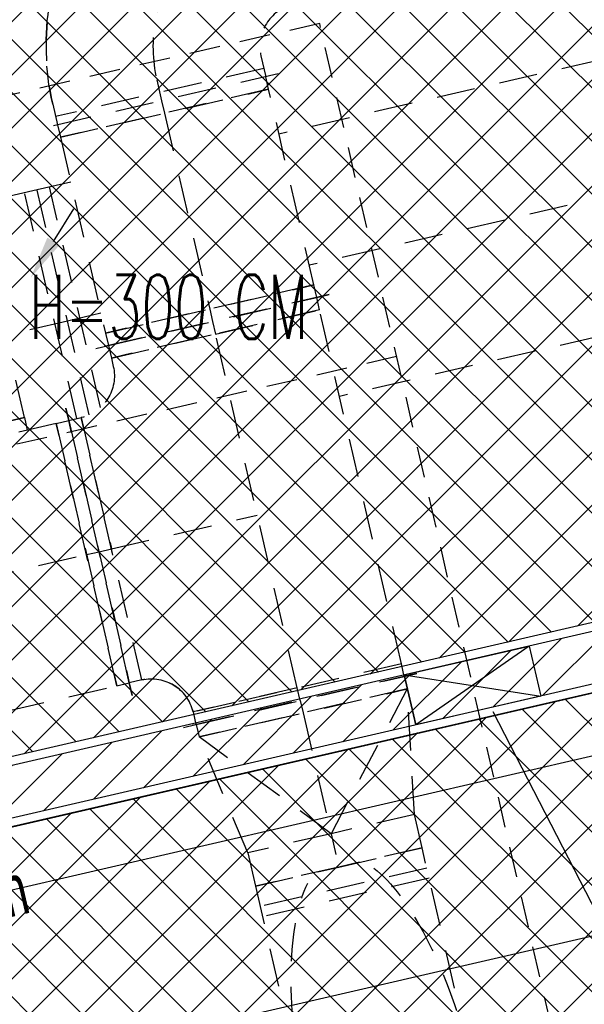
# Model space of a CAD drawing. Header units: centimetres. Extents: x -15121 to 17422, y -60492 to 0.
# Tile 233 of 256: x 2216 to 2348, y -29591 to -29361. Entities that reach past the tile are written whole.
import ezdxf
from ezdxf.enums import TextEntityAlignment as Align

# ---------------------------------------------------------------- set-up
doc = ezdxf.new("R2010")
doc.units = ezdxf.units.CM
doc.header["$LTSCALE"] = 60
doc.linetypes.add('KRESKOWA-SREDNIA', pattern=[0.2, 0.12, -0.08])
doc.linetypes.add('MP', pattern=[0.25, 0.15, -0.1])
for name, color, linetype in [('A-----SZ', 8, 'Continuous'), ('AIKA KLIMATYZACJA2', 5, 'Continuous'), ('AIKA lampy restauracja wymiarowanie', 7, 'Continuous'), ('AIKA powierzchnie2', 2, 'Continuous'), ('AIKA sufity podwieszane', 8, 'Continuous'), ('AIKA sufity wymiarowanie', 7, 'Continuous'), ('AIKA TYNK2', 5, 'Continuous'), ('AIKA widokowe2', 7, 'Continuous'), ('AIKA wymiarowanie ogólne rzut2', 7, 'Continuous'), ('AIKA ŚCIANA2', 8, 'Continuous'), ('AIKA ścianki mobilne', 7, 'Continuous')]:
    doc.layers.add(name, color=color, linetype=linetype)
doc.styles.add('MtXpl_Arial_Narrow', font='ARIALN.TTF')
doc.styles.add('normalnysimplex', font='simplex.shx', dxfattribs={"width": 0.85})
doc.styles.add('RomanS', font='romans.shx')
doc.styles.add('wymiar', font='txt.shx', dxfattribs={"width": 0.6})
doc.dimstyles.new('Dwudziestka', dxfattribs={"dimtxt": 7, "dimasz": 0.7, "dimexe": 5, "dimexo": 0, "dimgap": 2.5, "dimtad": 1, "dimtoh": 1, "dimdec": 3, "dimrnd": 0.5, "dimdsep": 46, "dimtxsty": 'wymiar', "dimblk": 'znacznik', "dimcen": 0, "dimdle": 5, "dimse1": 1, "dimse2": 1, "dimclrd": 256, "dimclre": 256, "dimclrt": 256, "dimadec": 0, "dimazin": 0, "dimtfac": 0.4, "dimtdec": 3, "dimtix": 1, "dimtofl": 0, "dimtmove": 2, "dimatfit": 3, "dimldrblk": 'znacznik', "dimfxl": 1, "dimtolj": 1, "dimarcsym": 0})
pattern_1 = [(45, (5073.432, 672.602), (-6.221154, 6.221154), []), (135, (5073.432, 672.602), (-6.221154, -6.221154), [])]

# ---------------------------------------------------------------- blocks, each defined once
blk = doc.blocks.new('SL klima')
at = {"layer": 'AIKA KLIMATYZACJA2', "color": 140, "linetype": 'MP', "lineweight": -2, "extrusion": (-1.19326e-16, -2.75486e-17, -1)}
for p, q in [((6551.89, -25498.67, 322.4), (6462.31, -25519.35, 322.4)), ((6417.89, -25585.08, 322.4), (6405.06, -25529.49, 322.4)), ((6417.89, -25585.08, 322.4), (6405.06, -25529.49, 322.4)), ((6558.97, -25529.36, 322.4), (6469.39, -25550.04, 322.4)), ((6405.73, -25532.41, 322.4), (6366.76, -25541.41, 322.4)), ((6413.59, -25530.6, 322.4), (6405.73, -25532.41, 322.4)), ((6420.57, -25583.32, 322.4), (6408.66, -25531.73, 322.4)), ((6415.01, -25585.94, 322.4), (6402.81, -25533.08, 322.4)), ((6566.06, -25560.05, 322.4), (6476.48, -25580.73, 322.4)), ((6420.67, -25561.29, 322.4), (6412.82, -25563.1, 322.4)), ((6412.82, -25563.1, 322.4), (6398.31, -25566.45, 322.4))]:
    blk.add_line(p, q, dxfattribs=at)
at = {"layer": 'AIKA KLIMATYZACJA2', "color": 140, "linetype": 'MP', "lineweight": -2, "extrusion": (1.84422e-16, -8.87486e-17, -1)}
for p, q in [((6458.09, -25501.08, 363.55), (6459.21, -25505.95, 363.55)), ((6458.76, -25504, 363.55), (6410.04, -25515.25, 363.55)), ((6462.14, -25505.28, 363.55), (6407.57, -25517.87, 363.55)), ((6433.73, -25506.7, 363.55), (6434.85, -25511.57, 363.55)), ((6409.37, -25512.33, 363.55), (6410.49, -25517.2, 363.55))]:
    blk.add_line(p, q, dxfattribs=at)
at = {"layer": 'AIKA KLIMATYZACJA2', "color": 140, "linetype": 'MP', "lineweight": -2}
for p, q in [((6462.14, -25505.28, 363.55), (6407.57, -25517.87, 363.55)), ((6459.89, -25508.87, 363.55), (6459.21, -25505.95, 363.55)), ((6411.17, -25520.12, 363.55), (6459.89, -25508.87, 363.55)), ((6459.89, -25508.87, 363.55), (6411.17, -25520.12, 363.55)), ((6470.46, -25554.67, 363.55), (6459.89, -25508.87, 363.55)), ((6434.85, -25511.57, 363.55), (6435.53, -25514.5, 363.55)), ((6435.53, -25514.5, 363.55), (6446.1, -25560.29, 363.55)), ((6410.49, -25517.2, 363.55), (6411.17, -25520.12, 363.55)), ((6411.17, -25520.12, 363.55), (6421.74, -25565.92, 363.55)), ((6421.74, -25565.92, 363.55), (6470.46, -25554.67, 363.55)), ((6470.46, -25554.67, 363.55), (6421.74, -25565.92, 363.55)), ((6471.13, -25557.59, 363.55), (6470.46, -25554.67, 363.55)), ((6474.06, -25556.92, 363.55), (6419.49, -25569.51, 363.55)), ((6422.42, -25568.84, 360.3), (6471.13, -25557.59, 360.3)), ((6471.13, -25557.59, 360.3), (6474.06, -25556.92, 360.3)), ((6471.81, -25560.52, 360.3), (6471.13, -25557.59, 360.3)), ((6446.1, -25560.29, 363.55), (6446.78, -25563.22, 363.55)), ((6471.81, -25560.52, 360.3), (6423.09, -25571.76, 360.3)), ((6447.45, -25566.14, 360.3), (6471.81, -25560.52, 360.3)), ((6490.93, -25643.34, 360.3), (6471.81, -25560.52, 360.3)), ((6446.78, -25563.22, 360.3), (6447.45, -25566.14, 360.3)), ((6421.74, -25565.92, 363.55), (6422.42, -25568.84, 363.55)), ((6423.09, -25571.76, 360.3), (6447.45, -25566.14, 360.3)), ((6466.57, -25648.96, 360.3), (6447.45, -25566.14, 360.3)), ((6419.49, -25569.51, 360.3), (6422.42, -25568.84, 360.3)), ((6422.42, -25568.84, 360.3), (6423.09, -25571.76, 360.3)), ((6423.09, -25571.76, 360.3), (6423.54, -25573.71, 360.3)), ((6402.75, -25585.69, 360.35), (6399.94, -25573.52, 360.35)), ((6412.45, -25583.46, 360.3), (6413.12, -25586.38, 360.3)), ((6396.66, -25587.1, 360.35), (6402.75, -25585.69, 360.35)), ((6413.12, -25586.38, 360.3), (6416.05, -25585.7, 360.3)), ((6413.12, -25586.38, 360.3), (6427.3, -25647.76, 360.3)), ((6416.05, -25585.7, 360.3), (6423.13, -25616.4, 360.3)), ((6430.22, -25647.09, 360.3), (6416.05, -25585.7, 360.3)), ((6423.13, -25616.4, 360.3), (6457.24, -25608.52, 360.3)), ((6420.21, -25617.07, 360.3), (6423.13, -25616.4, 360.3)), ((6430.22, -25647.09, 360.3), (6423.13, -25616.4, 360.3)), ((6490.93, -25643.34, 360.3), (6442.21, -25654.58, 360.3)), ((6490.93, -25643.34, 360.3), (6466.57, -25648.96, 360.3)), ((6491.61, -25646.26, 360.3), (6490.93, -25643.34, 360.3)), ((6430.22, -25647.09, 360.3), (6427.3, -25647.76, 360.3)), ((6427.3, -25647.76, 360.3), (6427.97, -25650.69, 360.3)), ((6494.58, -25645.57, 360.3), (6440.01, -25658.17, 360.3)), ((6442.94, -25657.5, 360.3), (6491.61, -25646.26, 360.3)), ((6491.61, -25646.26, 360.3), (6494.53, -25645.58, 360.3)), ((6491.65, -25646.25, 360.3), (6492.33, -25649.17, 360.3)), ((6466.57, -25648.96, 360.3), (6442.21, -25654.58, 360.3)), ((6443.61, -25660.42, 360.3), (6492.33, -25649.17, 360.3)), ((6492.33, -25649.17, 360.3), (6443.61, -25660.42, 360.3)), ((6467.25, -25651.88, 360.3), (6466.57, -25648.96, 360.3)), ((6492.33, -25649.17, 360.3), (6474.49, -25683.05, 360.3)), ((6493.98, -25678.55, 360.3), (6492.33, -25649.17, 360.3)), ((6467.29, -25651.87, 360.3), (6467.97, -25654.8, 360.3)), ((6442.21, -25654.58, 360.3), (6442.89, -25657.51, 360.3)), ((6467.97, -25654.8, 360.3), (6474.49, -25683.05, 360.3)), ((6439.96, -25658.18, 360.3), (6442.89, -25657.51, 360.3)), ((6442.89, -25657.51, 360.3), (6442.94, -25657.5, 360.3)), ((6442.94, -25657.5, 360.3), (6443.61, -25660.42, 360.3)), ((6455.01, -25687.55, 360.3), (6443.61, -25660.42, 360.3)), ((6474.49, -25683.05, 360.3), (6443.61, -25660.42, 360.3)), ((6493.98, -25678.55, 360.3), (6474.49, -25683.05, 360.3)), ((6495.78, -25686.35, 360.3), (6493.98, -25678.55, 360.3)), ((6474.49, -25683.05, 360.3), (6455.01, -25687.55, 360.3)), ((6474.49, -25683.05, 360.3), (6475.62, -25687.92, 360.3)), ((6495.78, -25686.35, 356.15), (6476.29, -25690.85, 356.15)), ((6476.29, -25690.85, 360.3), (6495.78, -25686.35, 360.3)), ((6506.74, -25733.8, 356.15), (6495.78, -25686.35, 356.15)), ((6455.01, -25687.55, 360.3), (6456.81, -25695.35, 360.3)), ((6456.81, -25695.35, 360.3), (6476.29, -25690.85, 360.3)), ((6476.29, -25690.85, 356.15), (6456.83, -25695.34, 356.15)), ((6496.88, -25691.09, 356.15), (6457.9, -25700.09, 356.15)), ((6497.42, -25693.47, 356.15), (6458.45, -25702.46, 356.15)), ((6456.83, -25695.34, 356.15), (6456.81, -25695.35, 356.15)), ((6456.81, -25695.35, 356.15), (6463.32, -25723.56, 356.15))]:
    blk.add_line(p, q, dxfattribs=at)
at = {"layer": 'AIKA KLIMATYZACJA2', "color": 140, "linetype": 'MP', "lineweight": -2, "extrusion": (1.06927e-15, -9.63243e-15, -1)}
for p, q in [((6413.12, -25586.38, 360.3), (6412.45, -25583.46, 360.3)), ((6410.2, -25587.05, 360.3), (6384.38, -25593.02, 360.3)), ((6402.75, -25585.69, 360.3), (6390.57, -25588.51, 360.3)), ((6402.75, -25585.69, 360.3), (6403.43, -25588.62, 360.3)), ((6410.2, -25587.05, 360.3), (6413.12, -25586.38, 360.3)), ((6424.37, -25648.44, 360.3), (6410.2, -25587.05, 360.3)), ((6410.2, -25587.05, 360.3), (6424.37, -25648.44, 360.3)), ((6427.3, -25647.76, 360.3), (6413.12, -25586.38, 360.3)), ((6391.47, -25623.71, 360.3), (6417.29, -25617.75, 360.3)), ((6417.29, -25617.75, 360.3), (6420.21, -25617.07, 360.3)), ((6424.37, -25648.44, 360.3), (6427.3, -25647.76, 360.3)), ((6427.97, -25650.69, 360.3), (6427.3, -25647.76, 360.3)), ((6398.55, -25654.4, 360.3), (6424.37, -25648.44, 360.3))]:
    blk.add_line(p, q, dxfattribs=at)
at = {"layer": 'AIKA KLIMATYZACJA2', "color": 140, "linetype": 'MP', "lineweight": -2, "elevation": 360.35}
blk.add_lwpolyline([(6409.55, -25544.47), (6415.38, -25535.14)], dxfattribs=at)
at = {"layer": 'AIKA KLIMATYZACJA2', "color": 140, "linetype": 'MP', "lineweight": -2, "extrusion": (2.87847e-17, -1.2468e-16, -1)}
blk.add_ellipse((6467.83, -25498.83, 363.55), major_axis=(-58.46, -13.5), ratio=1, start_param=0, end_param=1.570796, dxfattribs=at)
blk.add_ellipse((6467.83, -25498.83, 363.55), major_axis=(-58.46, -13.5), ratio=1, start_param=0, end_param=1.570796, dxfattribs=at)
at = {"layer": 'AIKA KLIMATYZACJA2', "color": 140, "linetype": 'MP', "lineweight": -2}
for centre, major_axis in [((6467.83, -25498.83, 363.55), (-13.5, 58.46)), ((6467.83, -25498.83, 363.55), (-7.87, 34.1)), ((6467.83, -25498.83, 363.55), (-2.25, 9.74)), ((6467.83, -25498.83, 363.55), (-2.25, 9.74)), ((6432.47, -25656.83, 360.3), (9.74, 2.25)), ((6432.47, -25656.83, 360.3), (9.74, 2.25))]:
    blk.add_ellipse(centre, major_axis=major_axis, ratio=1, start_param=0, end_param=1.570796, dxfattribs=at)
at = {"layer": 'AIKA KLIMATYZACJA2', "color": 140, "linetype": 'MP', "lineweight": -2, "extrusion": (1.26347e-17, -5.47268e-17, -1)}
blk.add_ellipse((6413.8, -25575.96, 360.3), major_axis=(9.74, 2.25), ratio=1, start_param=0, end_param=1.570796, dxfattribs=at)
blk.add_ellipse((6413.8, -25575.96, 360.3), major_axis=(9.74, 2.25), ratio=1, start_param=0, end_param=1.570796, dxfattribs=at)
blk.add_ellipse((6413.8, -25575.96, 360.3), major_axis=(9.74, 2.25), ratio=1, start_param=0, end_param=1.570796, dxfattribs=at)
at = {"layer": 'AIKA KLIMATYZACJA2', "color": 140, "linetype": 'MP', "lineweight": -2, "extrusion": (-1.00694e-16, -2.32469e-17, -1)}
blk.add_ellipse((6432.47, -25656.83, 360.3), major_axis=(-2.25, 9.74), ratio=1, start_param=0, end_param=1.570796, dxfattribs=at)
at = {"layer": 'AIKA KLIMATYZACJA2', "color": 140, "linetype": 'MP', "lineweight": -2, "extrusion": (-2.40201e-32, -5.54547e-33, -1)}
for start_param, end_param in [(3.548064, 4.622271), (1.660914, 2.735121)]:
    blk.add_ellipse((6488.37, -25743.17, 356.15), major_axis=(12.64, -54.76), ratio=0.355872, start_param=start_param, end_param=end_param, dxfattribs=at)
at = {"layer": 'AIKA KLIMATYZACJA2', "color": 140, "linetype": 'MP', "lineweight": -2}
blk.add_solid([(6410.96, -25545.35, 360.35), (6404.25, -25552.95, 360.35), (6408.13, -25543.58, 360.35)], dxfattribs=at)
at = {"layer": 'AIKA KLIMATYZACJA2', "color": 140, "linetype": 'MP', "lineweight": -2, "style": 'MtXpl_Arial_Narrow', "width": 0.8}
for s, p in [('OK+3,24m', (6348.84, -25698.68, 3653.8)), ('DK+3,12m', (6353.68, -25713.18, 3653.8))]:
    blk.add_text(s, height=12, rotation=13, dxfattribs=at).set_placement(p)
blk = doc.blocks.new('SL ścianki przesuwne restauracja')
at = {"layer": 'AIKA ścianki mobilne', "color": 4, "linetype": 'KRESKOWA-SREDNIA'}
blk.add_line((7315.77, -25561.53, 7.3), (7256.16, -25303.36, 7.3), dxfattribs=at)
at = {"layer": 'AIKA ścianki mobilne', "color": 4, "linetype": 'KRESKOWA-SREDNIA', "elevation": 7.3}
for points in [[(7256.16, -25303.36), (6811.82, -25405.95)], [(7274.16, -25381.31), (6829.81, -25483.9)]]:
    blk.add_lwpolyline(points, dxfattribs=at)
at = {"layer": 'AIKA ścianki mobilne', "style": 'normalnysimplex', "width": 0.85, "flags": 12}
for p in [(7526.71, -25549.96), (6841.55, -25708.14), (6722.86, -25735.55), (7655.65, -26108.47), (6970.49, -26266.66), (6851.79, -26294.06)]:
    blk.add_attdef('200', text='', height=0.3, rotation=13, dxfattribs=at).set_placement(p, align=Align.TOP_LEFT)
at = {"layer": 'AIKA ścianki mobilne', "style": 'normalnysimplex', "width": 0.85}
for p in [(7511.03, -25612.22), (6883.82, -25757.03), (6707.18, -25797.81), (7639.97, -26170.73), (7012.75, -26315.54), (6836.11, -26356.32)]:
    blk.add_attdef('80', text='', height=0.3, rotation=13, dxfattribs=at).set_placement(p, align=Align.CENTER)
blk = doc.blocks.new('SL uwaga ścianki')
at = {"layer": 'AIKA widokowe2'}
blk.add_lwpolyline([(10581.73, -25239.95), (10610.97, -25233.21), (10613.67, -25244.9), (10584.43, -25251.65)], close=True, dxfattribs=at)
for points in [[(10610.97, -25233.21), (10584.43, -25251.65)], [(10610.97, -25233.21), (10613.67, -25244.9)], [(10581.73, -25239.95), (10584.43, -25251.65)], [(10581.73, -25239.95), (10613.67, -25244.9)], [(10602.42, -25248.52), (10641.75, -25324.89), (10798.83, -25324.89)]]:
    blk.add_lwpolyline(points, dxfattribs=at)
at = {"layer": 'AIKA widokowe2', "insert": (10643.49, -25308.52), "char_height": 11, "width": 161.1381, "attachment_point": 1, "style": 'RomanS'}
blk.add_mtext('{\\W0.6;LOKALIZACJE OTWORU I TRASE UZG. Z DOSTAWCA ŚCIANEK MOBILNYCH }', dxfattribs=at)
blk = doc.blocks.new('znacznik')
at = {"color": 0}
for points in [[(0, -5), (0, 5)], [(-4, 0), (4, 0)]]:
    blk.add_lwpolyline(points, dxfattribs=at)
at = {"color": 1}
blk.add_lwpolyline([(-2.12, -2.12), (2.12, 2.12)], dxfattribs=at)
blk = doc.blocks.new('*D5378')
at = {"layer": 'AIKA wymiarowanie ogólne rzut2', "lineweight": -2, "transparency": 16777216}
blk.add_line((1914.61, -29675.3), (2478.34, -29545.15), dxfattribs=at)
at = {"layer": 'Defpoints', "color": 0, "transparency": 16777216}
for p in [(2466.57, -29491.06), (2479.02, -29544.99), (1908.18, -29650.52)]:
    blk.add_point(p, dxfattribs=at)
at = {"layer": 'AIKA wymiarowanie ogólne rzut2', "linetype": 'ByBlock', "lineweight": -2, "transparency": 16777216, "xscale": 0.7, "yscale": 0.7, "zscale": 0.7}
for p, rotation in [((2479.02, -29544.99), 12.99999999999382), ((1913.93, -29675.45), 192.9999999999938)]:
    blk.add_blockref('znacznik', p, dxfattribs=dict(at, rotation=rotation))
at = {"layer": 'AIKA wymiarowanie ogólne rzut2', "transparency": 16777216, "insert": (2195.13, -29604.38), "char_height": 7, "attachment_point": 5, "rotation": 13, "style": 'wymiar'}
blk.add_mtext('\\A1;580', dxfattribs=at)
blk = doc.blocks.new('*D5384')
at = {"layer": 'AIKA wymiarowanie ogólne rzut2', "lineweight": -2, "transparency": 16777216}
blk.add_line((1831.42, -29408.5), (2436.18, -29268.88), dxfattribs=at)
at = {"layer": 'Defpoints', "color": 0, "transparency": 16777216}
for p in [(2429.06, -29234.93), (2436.86, -29268.73), (1822.94, -29374.87)]:
    blk.add_point(p, dxfattribs=at)
at = {"layer": 'AIKA wymiarowanie ogólne rzut2', "linetype": 'ByBlock', "lineweight": -2, "transparency": 16777216, "xscale": 0.7, "yscale": 0.7, "zscale": 0.7}
for p, rotation in [((2436.86, -29268.73), 12.99999999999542), ((1830.74, -29408.66), 192.9999999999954)]:
    blk.add_blockref('znacznik', p, dxfattribs=dict(at, rotation=rotation))
at = {"layer": 'AIKA wymiarowanie ogólne rzut2', "transparency": 16777216, "insert": (2132.45, -29332.85), "char_height": 7, "attachment_point": 5, "rotation": 13, "style": 'wymiar'}
blk.add_mtext('\\A1;622', dxfattribs=at)
blk = doc.blocks.new('*D7148')
at = {"layer": 'AIKA lampy restauracja wymiarowanie', "lineweight": -2, "transparency": 16777216}
blk.add_line((2143.29, -29372.23), (2336.89, -29326.81), dxfattribs=at)
at = {"layer": 'Defpoints', "color": 0, "transparency": 16777216}
for p in [(2337.57, -29326.65), (2345.11, -29358.8), (2150.15, -29404.53)]:
    blk.add_point(p, dxfattribs=at)
at = {"layer": 'AIKA lampy restauracja wymiarowanie', "lineweight": -2, "transparency": 16777216, "xscale": 0.7, "yscale": 0.7, "zscale": 0.7}
for p, rotation in [((2337.57, -29326.65), 13.20082562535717), ((2142.61, -29372.39), 193.2008256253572)]:
    blk.add_blockref('znacznik', p, dxfattribs=dict(at, rotation=rotation))
at = {"layer": 'AIKA lampy restauracja wymiarowanie', "transparency": 16777216, "insert": (2238.72, -29343.68), "char_height": 7, "attachment_point": 5, "rotation": 13.2008, "style": 'wymiar'}
blk.add_mtext('\\A1;200.5', dxfattribs=at)
blk = doc.blocks.new('*D7158')
at = {"layer": 'AIKA lampy restauracja wymiarowanie', "lineweight": -2, "transparency": 16777216}
blk.add_line((2022.32, -29608.35), (2352.19, -29532.19), dxfattribs=at)
at = {"layer": 'Defpoints', "color": 0, "transparency": 16777216}
for p in [(2349.99, -29519.55), (2352.87, -29532.04), (2018.41, -29594.53)]:
    blk.add_point(p, dxfattribs=at)
at = {"layer": 'AIKA lampy restauracja wymiarowanie', "lineweight": -2, "transparency": 16777216, "xscale": 0.7, "yscale": 0.7, "zscale": 0.7}
for p, rotation in [((2352.87, -29532.04), 12.99999999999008), ((2021.63, -29608.51), 192.9999999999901)]:
    blk.add_blockref('znacznik', p, dxfattribs=dict(at, rotation=rotation))
at = {"layer": 'AIKA lampy restauracja wymiarowanie', "transparency": 16777216, "insert": (2185.9, -29564.43), "char_height": 7, "attachment_point": 5, "rotation": 13, "style": 'wymiar'}
blk.add_mtext('\\A1;340', dxfattribs=at)

msp = doc.modelspace()

# ---------------------------------------------------------------- hatches: boundary and pattern name
at = {"layer": 'A-----SZ'}
h = msp.add_hatch(dxfattribs=at)
h.set_pattern_fill('ANSI31', color=256, scale=2)
h.set_pattern_definition([(45, (-35110.076, -2093.3616), (-4.4901281, 4.4901281), [])])
h.paths.add_polyline_path([(2430.4942, -29232.5492), (2442.1866, -29229.8498), (2447.8099, -29254.2071), (2436.1175, -29256.9065)])
h.paths.add_polyline_path([(1072.0212, -29798.6482), (1074.7206, -29810.3407), (1133.1828, -29796.8436), (1130.4834, -29785.1512)])
h.paths.add_polyline_path([(1226.946, -29762.881), (1229.6454, -29774.5734), (1676.8813, -29671.3209), (1674.1819, -29659.6285)])
h.paths.add_polyline_path([(1883.6714, -29611.264), (1886.3709, -29622.9564), (2480.7366, -29485.7363), (2478.0372, -29474.0439)])
h.paths.add_polyline_path([(2479.5335, -29444.9619), (2491.226, -29442.2625), (2470.0801, -29350.6697), (2458.3877, -29353.3691)])
edge = h.paths.add_edge_path()
edge.add_line((2458.3877, -29353.3691), (2478.4092, -29440.092))
at = {"layer": 'AIKA sufity podwieszane', "transparency": 33554610}
h = msp.add_hatch(dxfattribs=at)
h.set_pattern_fill('ANSI37', color=256, scale=2.771036)
h.set_pattern_definition(pattern_1)
h.paths.add_polyline_path([(3263.0511, -29233.6017), (3143.0511, -29233.6017), (3143.0511, -29195.6017), (3027.0511, -29195.6017), (3027.0511, -29233.6017), (2963.0511, -29233.6017), (2963.0511, -29193.9885), (2797.0511, -29193.9885), (2797.0511, -29233.6017), (2733.0511, -29233.6017), (2733.0511, -29195.6017), (2617.0511, -29195.6017), (2617.0511, -29233.6017), (2497.0511, -29233.6017), (2497.0511, -29254.2071), (2449.7172, -29253.5776), (2492.7248, -29439.8638), (2512.2122, -29435.3648), (2522.11, -29478.2371), (1907.5742, -29619.9086), (2121.0978, -30544.7807), (2160.7103, -30535.6354), (2167.0089, -30562.9178), (2328.7543, -30525.5759), (2322.4557, -30498.2935), (2692.7163, -30412.8121), (2689.1171, -30397.2222), (2731.9894, -30387.3244), (2736.209, -30405.6017), (3029.0511, -30405.6017), (3029.0511, -30433.6017), (3195.0511, -30433.6017), (3195.0511, -30405.6017), (3255.0511, -30405.6017), (3255.0511, -30389.6017), (3263.0511, -30389.6017)])
h = msp.add_hatch(dxfattribs=at)
h.set_pattern_fill('ANSI37', color=256, scale=2.771036)
h.set_pattern_definition(pattern_1)
h.paths.add_polyline_path([(2429.0614, -29234.9326), (1915.5023, -29353.4971), (1921.1954, -29378.1567), (1883.195, -29386.9298), (1877.5019, -29362.2701), (1822.9402, -29374.8667), (1871.0767, -29583.3825), (1878.872, -29581.5829), (1885.1703, -29608.8654), (2475.6385, -29472.545), (2469.3399, -29445.2627), (2477.1349, -29443.463)])

# ---------------------------------------------------------------- linework, layer by layer
at = {"layer": 'AIKA powierzchnie2'}
msp.add_lwpolyline([(2692.7163, -30412.8121), (2322.4557, -30498.2935), (2328.7543, -30525.5759), (2167.0089, -30562.9178), (2160.7103, -30535.6354), (2121.0978, -30544.7807), (1907.5742, -29619.9086), (2522.11, -29478.2371), (2512.2122, -29435.3648), (2492.7248, -29439.8638), (2449.7172, -29253.5776), (2497.0511, -29254.2071), (2497.0511, -29233.6017), (2617.0511, -29233.6017), (2617.0511, -29195.6017), (2733.0511, -29195.6017)], dxfattribs=at)
msp.add_lwpolyline([(1822.9402, -29374.8667), (1877.5019, -29362.2701), (1883.195, -29386.9298), (1921.1954, -29378.1567), (1915.5023, -29353.4971), (2429.0614, -29234.9326), (2477.1349, -29443.463), (2469.3399, -29445.2627), (2475.6385, -29472.545), (1885.1703, -29608.8654), (1878.872, -29581.5829), (1871.0767, -29583.3825)], close=True, dxfattribs=at)
at = {"layer": 'AIKA sufity podwieszane', "transparency": 33554610}
msp.add_lwpolyline([(2692.7163, -30412.8121), (2322.4557, -30498.2935), (2328.7543, -30525.5759), (2167.0089, -30562.9178), (2160.7103, -30535.6354), (2121.0978, -30544.7807), (1907.5742, -29619.9086), (2522.11, -29478.2371), (2512.2122, -29435.3648), (2492.7248, -29439.8638), (2449.7172, -29253.5776), (2497.0511, -29254.2071), (2497.0511, -29233.6017), (2617.0511, -29233.6017), (2617.0511, -29195.6017), (2733.0511, -29195.6017)], dxfattribs=at)
msp.add_lwpolyline([(1822.9402, -29374.8667), (1877.5019, -29362.2701), (1883.195, -29386.9298), (1921.1954, -29378.1567), (1915.5023, -29353.4971), (2429.0614, -29234.9326), (2477.1349, -29443.463), (2469.3399, -29445.2627), (2475.6385, -29472.545), (1885.1703, -29608.8654), (1878.872, -29581.5829), (1871.0767, -29583.3825)], close=True, dxfattribs=at)
at = {"layer": 'AIKA TYNK2'}
msp.add_lwpolyline([(1230.0953, -29776.5222), (2481.1865, -29487.685), (2522.11, -29478.2371), (2512.2122, -29435.3648), (2492.7248, -29439.8638), (2472.0288, -29350.2198), (2456.4389, -29353.819), (2477.1349, -29443.463), (2469.3399, -29445.2627), (2475.6385, -29472.545), (1885.1703, -29608.8654)], dxfattribs=at)
at = {"layer": 'AIKA ŚCIANA2'}
for p, q in [((2478.0372, -29474.0439), (1883.6714, -29611.264)), ((2480.7366, -29485.7363), (1886.3709, -29622.9564))]:
    msp.add_line(p, q, dxfattribs=at)

# ---------------------------------------------------------------- block references
at = {"layer": 'AIKA KLIMATYZACJA2'}
msp.add_blockref('SL klima', (-4186.027, -3867.9585), dxfattribs=at)
at = {"layer": 'AIKA ŚCIANA2'}
msp.add_blockref('SL uwaga ścianki', (-8276.1281, -4273.8982), dxfattribs=at)
at = {"layer": 'AIKA ścianki mobilne'}
msp.add_blockref('SL ścianki przesuwne restauracja', (-4970.35, -4058.0769), dxfattribs=at)

# ---------------------------------------------------------------- texts
at = {"layer": 'AIKA sufity wymiarowanie', "color": 6, "insert": (2156.9237, -29420.2453, 145.8741), "char_height": 15, "width": 356.22423, "attachment_point": 1, "style": 'RomanS'}
msp.add_mtext('{\\W0.6;SUFIT GK H=300 CM}', dxfattribs=at)

# ---------------------------------------------------------------- dimensions: what is measured, and where the dimension line sits
at = {"layer": 'AIKA lampy restauracja wymiarowanie', "color": 2}
for base, p1, p2, angle, picture, middle in [((2337.5691, -29326.655), (2150.1499, -29404.5326), (2345.1097, -29358.8022), 193.200826, '*D7148', (2238.7191, -29343.6787)), ((2352.8746, -29532.0356), (2018.4051, -29594.5265), (2349.9916, -29519.5481), 193, '*D7158', (2185.9042, -29564.426))]:
    dim = msp.add_linear_dim(base=base, p1=p1, p2=p2, angle=angle, dimstyle='Dwudziestka', dxfattribs=at)
    dim.commit()
    dim.dimension.update_dxf_attribs({"geometry": picture, "text_midpoint": middle})
at = {"layer": 'AIKA wymiarowanie ogólne rzut2'}
for base, p1, p2, picture, middle in [((2436.863, -29268.7251), (1822.9402, -29374.8667), (2429.0614, -29234.9326), '*D5384', (2132.4527, -29332.846)), ((2479.0223, -29544.9921), (1908.1768, -29650.5248), (2466.5709, -29491.0593), '*D5378', (2195.1275, -29604.3766))]:
    dim = msp.add_linear_dim(base=base, p1=p1, p2=p2, angle=193, dimstyle='Dwudziestka', dxfattribs=at)
    dim.commit()
    dim.dimension.update_dxf_attribs({"geometry": picture, "text_midpoint": middle})

doc.saveas('drawing.dxf')
